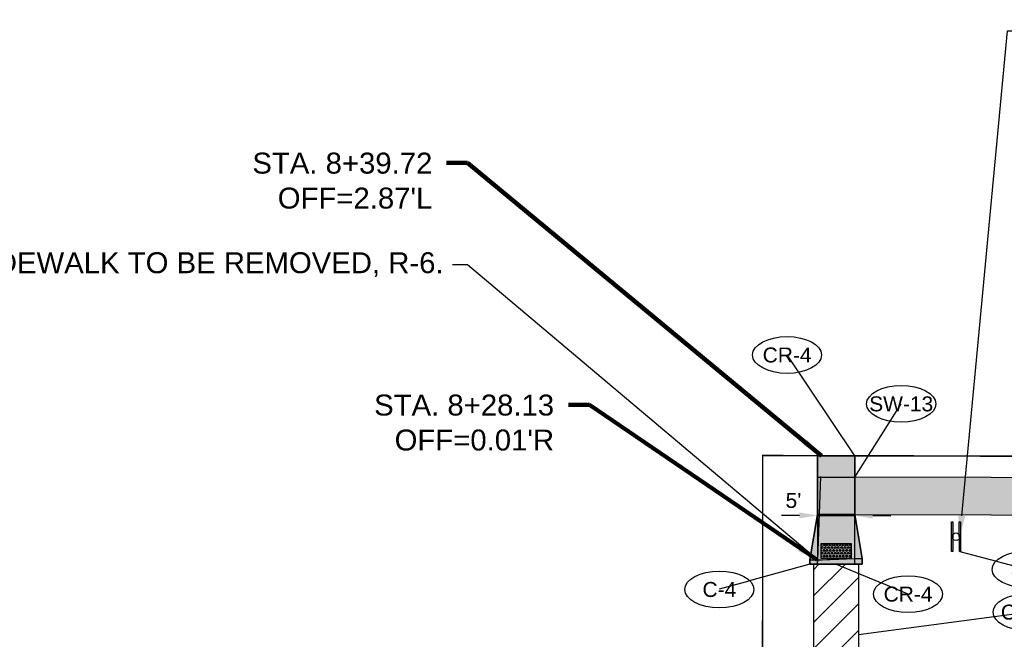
# Model space of a CAD drawing. Extents: x 193175 to 389459, y 288695 to 577709.
# Tile 14 of 30: x 194504 to 194635, y 288790 to 288872. Entities that reach past the tile are written whole.
import ezdxf
from ezdxf import colors
from ezdxf.entities.mleader import LeaderData, LeaderLine
from ezdxf.enums import TextEntityAlignment as Align
from ezdxf.math import Vec2, Vec3

# ---------------------------------------------------------------- set-up
doc = ezdxf.new("R2010")
doc.units = 0
doc.header["$MEASUREMENT"] = 0
doc.header["$PDSIZE"] = 5
doc.linetypes.add('c_p-bn-work-lim', pattern=[0.2, 0.1, -0.1])
doc.layers.add('0_Working', color=4, linetype='Continuous', plot=False)
for name, color, linetype in [('AN-Text-Notes-Balloon', 7, 'Continuous'), ('C_P-BN-Work-Lim', 2, 'c_p-bn-work-lim'), ('C_P-FE-Gen', 103, 'Continuous'), ('C_P-PM-Line-Cross', 52, 'Continuous'), ('C_P-PV-Curb-Back', 133, 'Continuous'), ('C_P-PV-Curb-Face', 255, 'Continuous'), ('C_P-PV-Walk-Conc', 254, 'Continuous'), ('C_P-PV-Walk-Hatch', 250, 'Continuous'), ('C_P-PV-Walk-Joint', 253, 'Continuous'), ('C_P-PV-Walk-Ramp', 253, 'Continuous'), ('C_P-PV-Walk-Text', 7, 'Continuous')]:
    doc.layers.add(name, color=color, linetype=linetype)
doc.styles.add('CT_P-Dim', font='arial.ttf')
doc.styles.add('CT_P-Symb', font='arial.ttf')
doc.styles.add('CT_P-Text', font='arial.ttf')
doc.styles.get("Standard").update_dxf_attribs({"font": 'simplex.shx'})
doc.dimstyles.new('CT_P-Dim-Eng_A', dxfattribs={"dimtxt": 0.1, "dimasz": 0.12, "dimexe": 0.035, "dimexo": 0.06, "dimgap": 0.035, "dimtad": 1, "dimdsep": 46, "dimtxsty": 'CT_P-Dim', "dimcen": 0, "dimclrd": 256, "dimclre": 256, "dimclrt": 256, "dimaunit": 1, "dimadec": 6, "dimazin": 0, "dimtfac": 0.75, "dimtix": 1, "dimtmove": 1, "dimatfit": 0, "dimfxl": 1, "dimtolj": 1, "dimtzin": 0, "dimlwd": -1, "dimlwe": -1, "dimarcsym": 0})

# ---------------------------------------------------------------- blocks, each defined once
blk = doc.blocks.new('A$C2012a6a0')
at = {"layer": 'C_P-PV-Walk-Ramp'}
h = blk.add_hatch(dxfattribs=at)
h.set_pattern_fill('HEX', color=256)
h.set_pattern_definition([(0, (-1733555.2264, -675794.68921), (0, 0.216506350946), [0.125, -0.25]), (120, (-1733555.2264, -675794.68921), (-0.1875, -0.108253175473), [0.125, -0.25]), (60, (-1733555.1014, -675794.68921), (-0.1875, 0.108253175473), [0.125, -0.25])])
h.paths.add_polyline_path([(0, 2), (2, 2), (2, -2), (0, -2)])
blk.add_lwpolyline([(0, 2), (2, 2), (2, -2), (0, -2)], close=True, dxfattribs=at)
blk = doc.blocks.new('C_P-AN-ML-Oval-L')
at = {"transparency": 16777216}
blk.add_wipeout([(0.1836, 0.0607), (0.1956, 0.0504), (0.2064, 0.0382), (0.2146, 0.0246), (0.219, 0.0124), (0.2206, -0.0009), (0.2188, -0.0153), (0.2135, -0.0288), (0.2054, -0.0414), (0.1955, -0.0524), (0.1837, -0.0626), (0.1708, -0.0716), (0.1395, -0.0876), (0.108, -0.0987), (0.075, -0.1065), (0.0382, -0.1116), (0.0006, -0.1133), (-0.0364, -0.1116), (-0.073, -0.1067), (-0.1051, -0.0992), (-0.1361, -0.0885), (-0.1509, -0.0819), (-0.1651, -0.0742), (-0.1784, -0.0656), (-0.1905, -0.0559), (-0.2025, -0.0435), (-0.212, -0.0292), (-0.2174, -0.0156), (-0.2194, -0.001), (-0.2174, 0.0135), (-0.2124, 0.0266), (-0.2055, 0.0377), (-0.1966, 0.0482), (-0.1842, 0.0593), (-0.1707, 0.0689), (-0.1553, 0.0777), (-0.1393, 0.0853), (-0.1059, 0.097), (-0.0697, 0.1053), (-0.0349, 0.1098), (0.0006, 0.1113), (0.0369, 0.1098), (0.0726, 0.105), (0.1075, 0.0969), (0.1399, 0.0855), (0.1704, 0.0698)], dxfattribs=at)
blk.add_ellipse((0.0006, -0.001), major_axis=(-0.2306, 0), ratio=0.532621, dxfattribs=at)
at = {"transparency": 16777216, "style": 'CT_P-Symb'}
blk.add_attdef('XX-X', text='', height=0.1, dxfattribs=at).set_placement((0.0006, -0.001), align=Align.MIDDLE)
blk = doc.blocks.new('_None')
blk = doc.blocks.new('*D358')
at = {"layer": 'C_P-PV-Walk-Text', "transparency": 16777216}
for p, q in [((194607.95, 288806.19), (194605.55, 288806.19)), ((194610.35, 288806.18), (194615.35, 288806.18)), ((194610.35, 288805.1), (194610.35, 288805.48)), ((194615.35, 288805.09), (194615.35, 288805.48)), ((194617.75, 288806.17), (194620.15, 288806.17))]:
    blk.add_line(p, q, dxfattribs=at)
for points in [[(194607.95, 288806.59), (194607.95, 288805.79), (194610.35, 288806.18)], [(194617.75, 288806.57), (194617.75, 288805.77), (194615.35, 288806.18)]]:
    blk.add_solid(points, dxfattribs=at)
at = {"layer": 'Defpoints', "color": 0, "transparency": 16777216}
for p in [(194610.35, 288806.3), (194615.35, 288806.29), (194615.35, 288806.18)]:
    blk.add_point(p, dxfattribs=at)
at = {"layer": 'C_P-PV-Walk-Text', "transparency": 16777216, "insert": (194607.16, 288808.17), "char_height": 2, "attachment_point": 5, "rotation": 359, "style": 'CT_P-Dim'}
blk.add_mtext("\\A1;5'", dxfattribs=at)
blk = doc.blocks.new('*U317')
at = {"layer": 'C_P-PV-Walk-Text', "color": 7, "linetype": 'Continuous', "lineweight": -3, "insert": (194575.22, 288818.57), "char_height": 2.8, "width": 23.9126, "attachment_point": 6, "style": 'CT_P-Text', "bg_fill": 3, "box_fill_scale": 1.178571, "bg_fill_color": 256, "bg_fill_true_color": 13158600, "bg_fill_transparency": 0}
blk.add_mtext("{\\C256;STA. 8+28.13\\POFF=0.01'R}", dxfattribs=at)
at = {"layer": 'C_P-PV-Walk-Text', "color": 7, "linetype": 'Continuous', "lineweight": -3}
blk.add_leader([(194610.35, 288800.24), (194579.92, 288820.97), (194577.12, 288820.97)], dimstyle='CT_P-Dim-Eng_A', override={"dimscale": 1, "dimasz": 2.8, "dimclrd": 256, "dimlwd": 65535}, dxfattribs=at)
blk = doc.blocks.new('*U318')
at = {"layer": 'C_P-PV-Walk-Text', "color": 7, "linetype": 'Continuous', "lineweight": -3, "insert": (194558.97, 288850.88), "char_height": 2.8, "width": 23.8837, "attachment_point": 6, "style": 'CT_P-Text', "bg_fill": 3, "box_fill_scale": 1.178571, "bg_fill_color": 256, "bg_fill_true_color": 13158600, "bg_fill_transparency": 0}
blk.add_mtext("{\\C256;STA. 8+39.72\\POFF=2.87'L}", dxfattribs=at)
at = {"layer": 'C_P-PV-Walk-Text', "color": 7, "linetype": 'Continuous', "lineweight": -3}
blk.add_leader([(194610.89, 288814.16), (194563.67, 288853.29), (194560.87, 288853.29)], dimstyle='CT_P-Dim-Eng_A', override={"dimscale": 1, "dimasz": 2.8, "dimclrd": 256, "dimlwd": 65535}, dxfattribs=at)

msp = doc.modelspace()

# ---------------------------------------------------------------- hatches: boundary and pattern name
at = {"layer": 'C_P-FE-Gen'}
h = msp.add_hatch(color=256, dxfattribs=at)
h.dxf.hatch_style = 1
h.paths.add_polyline_path([(194628.427, 288801.359), (194628.277, 288801.359), (194628.274, 288805.319), (194628.424, 288805.319)])
h = msp.add_hatch(color=256, dxfattribs=at)
h.dxf.hatch_style = 1
h.paths.add_polyline_path([(194629.301, 288805.32), (194629.451, 288805.32), (194629.455, 288801.36), (194629.305, 288801.36)])
h = msp.add_hatch(color=256, dxfattribs=at)
h.dxf.hatch_style = 1
edge = h.paths.add_edge_path()
edge.add_ellipse((194628.864, 288803.34), major_axis=(0.363, -0.363), ratio=1, start_angle=-44.9492, end_angle=315.0508)
h = msp.add_hatch(color=256, dxfattribs=at)
h.dxf.hatch_style = 1
edge = h.paths.add_edge_path()
edge.add_ellipse((194628.864, 288803.34), major_axis=(-0.363, 0.363), ratio=1, start_angle=-44.9492, end_angle=315.0508)
at = {"layer": 'C_P-PM-Line-Cross'}
h = msp.add_hatch(dxfattribs=at)
h.set_pattern_fill('ANSI31', color=256, angle=-180.04401)
h.set_pattern_definition([(224.9559862, (390415.0757, 577418.158), (1.76640846, -1.769124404), [])])
h.paths.add_polyline_path([(194615.851, 288799.666), (194615.842, 288775.568), (194609.827, 288775.566), (194609.867, 288799.665)])
at = {"layer": 'C_P-PV-Walk-Hatch', "transparency": 33554623}
h = msp.add_hatch(color=256, dxfattribs=at)
h.dxf.hatch_style = 1
h.paths.add_polyline_path([(194609.353, 288799.665), (194609.353, 288800.237), (194610.351, 288806.297), (194610.351, 288814.165), (194615.351, 288814.153), (194615.353, 288806.292), (194616.353, 288800.414), (194616.353, 288799.666)])
at = {"layer": 'C_P-PV-Walk-Hatch', "transparency": 33554559}
h = msp.add_hatch(color=256, dxfattribs=at)
h.dxf.hatch_style = 1
h.paths.add_polyline_path([(194615.352, 288806.297), (194906.298, 288805.581), (195214.205, 288806.079), (195332.143, 288805.68), (195578.045, 288806.142), (195597.613, 288806.105), (195671.47, 288805.91), (195671.483, 288810.913), (195597.626, 288811.105), (195578.047, 288811.142), (195332.138, 288810.68), (195214.205, 288811.079), (194906.304, 288810.581), (194615.351, 288811.297)])

# ---------------------------------------------------------------- linework, layer by layer
at = {"layer": '0_Working', "elevation": 1110.836, "flags": 128}
msp.add_lwpolyline([(194610.351, 288814.165), (194610.353, 288800.24), (194615.353, 288800.422), (194615.353, 288814.153)], close=True, dxfattribs=at)
msp.add_lwpolyline([(194610.351, 288806.297), (194609.353, 288800.237), (194609.353, 288799.665), (194616.353, 288799.665), (194616.353, 288800.414), (194615.353, 288806.297)], dxfattribs=at)
at = {"layer": 'C_P-BN-Work-Lim', "color": 7, "const_width": 0.2, "flags": 128}
msp.add_lwpolyline([(194622.189, 288787.33), (194631.171, 288787.251), (194677.804, 288787.356), (194720.698, 288787.087), (194765.017, 288787.172), (194811.787, 288787.364), (194858.319, 288787.382), (194906.011, 288787.193), (194950.224, 288787.231), (194998.847, 288787.165), (195044.751, 288787.168), (195084.672, 288787.148), (195129.709, 288787.037), (195174.975, 288786.876), (195219.015, 288786.975), (195258.534, 288786.796), (195304.582, 288787.178), (195354.047, 288786.598), (195400.591, 288787.231), (195451.245, 288786.678), (195496.301, 288786.517), (195540.89, 288786.337), (195590.267, 288786.241), (195635.676, 288786.538), (195683.127, 288786.255), (195692.253, 288786.339), (195692.019, 288811.652), (195672.656, 288811.41), (195597.627, 288811.605), (195537.612, 288811.758), (195472.585, 288811.933), (195412.57, 288812.087), (195342.543, 288812.262), (195277.516, 288812.436), (195217.501, 288812.59), (195152.484, 288812.754), (195082.457, 288812.939), (195017.43, 288813.104), (194957.415, 288813.268), (194892.389, 288813.432), (194829.373, 288813.596), (194759.345, 288813.781), (194694.329, 288813.945), (194643.772, 288814.08), (194603.062, 288814.184), (194603.039, 288787.499), (194213.805, 288787.644), (193817.153, 288787.833), (193817.327, 288764.04), (193975.26, 288765.115), (194035.317, 288765.56), (194095.334, 288765.496), (194155.349, 288765.332), (194212.364, 288765.189), (194272.389, 288765.035), (194332.404, 288764.881), (194392.419, 288764.727), (194452.445, 288764.573), (194512.46, 288764.409), (194572.485, 288764.254), (194622.128, 288764.125)], close=True, dxfattribs=at)
at = {"layer": 'C_P-FE-Gen'}
for p, q in [((194628.277, 288801.359), (194628.274, 288805.319)), ((194628.274, 288805.319), (194628.424, 288805.319)), ((194628.424, 288805.319), (194628.427, 288801.359)), ((194629.301, 288805.32), (194629.451, 288805.32)), ((194629.305, 288801.36), (194629.301, 288805.32)), ((194629.451, 288805.32), (194629.455, 288801.36)), ((194628.427, 288801.359), (194628.277, 288801.359)), ((194629.455, 288801.36), (194629.305, 288801.36))]:
    msp.add_line(p, q, dxfattribs=at)
for major_axis in [(0.363, -0.363), (-0.363, 0.363)]:
    msp.add_ellipse((194628.864, 288803.34), major_axis=major_axis, ratio=1, start_param=-0.7845116, end_param=5.4986737, dxfattribs=at)
at = {"layer": 'C_P-PM-Line-Cross', "elevation": 1110.836, "flags": 128}
msp.add_lwpolyline([(194615.851, 288799.666), (194615.842, 288775.568), (194609.827, 288775.566), (194609.867, 288799.665)], close=True, dxfattribs=at)
at = {"layer": 'C_P-PV-Curb-Back', "elevation": 1110.836, "flags": 128}
for points in [[(194610.351, 288806.297), (194610.353, 288800.24), (194610.985, 288800.242), (194615.353, 288800.422), (194615.352, 288806.297)], [(194609.353, 288800.237), (194610.353, 288800.24), (194610.346, 288799.665)], [(194615.353, 288799.666), (194615.353, 288800.422), (194616.353, 288800.414)]]:
    msp.add_lwpolyline(points, dxfattribs=at)
at = {"layer": 'C_P-PV-Curb-Face', "elevation": 1110.836, "flags": 128}
for points in [[(194616.353, 288799.666), (194609.353, 288799.665), (194609.353, 288800.237), (194610.351, 288806.297)], [(194616.353, 288799.666), (194616.353, 288800.414), (194615.352, 288806.297)]]:
    msp.add_lwpolyline(points, dxfattribs=at)
at = {"layer": 'C_P-PV-Walk-Conc', "elevation": 1110.836, "flags": 128}
msp.add_lwpolyline([(194609.353, 288799.665), (194609.353, 288800.237), (194610.351, 288806.297), (194610.351, 288814.165), (194615.351, 288814.153), (194615.353, 288806.292), (194616.353, 288800.414), (194616.353, 288799.666)], close=True, dxfattribs=at)
at = {"layer": 'C_P-PV-Walk-Conc', "flags": 128}
msp.add_lwpolyline([(194615.352, 288806.297), (194906.298, 288805.581), (195214.205, 288806.079), (195332.143, 288805.68), (195578.045, 288806.142), (195597.613, 288806.105), (195671.47, 288805.91), (195671.483, 288810.913), (195597.626, 288811.105), (195578.047, 288811.142), (195332.138, 288810.68), (195214.205, 288811.079), (194906.304, 288810.581), (194615.351, 288811.297)], close=True, dxfattribs=at)
at = {"layer": 'C_P-PV-Walk-Joint', "flags": 128}
msp.add_lwpolyline([(194610.351, 288811.297), (194615.351, 288811.285), (194615.353, 288806.292)], dxfattribs=at)

# ---------------------------------------------------------------- block references
at = {"layer": 'C_P-PV-Walk-Ramp', "rotation": 90.02473305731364}
msp.add_blockref('A$C2012a6a0', (194612.853, 288800.424), dxfattribs=at)

# ---------------------------------------------------------------- dimensions: what is measured, and where the dimension line sits
at = {"layer": 'C_P-PV-Walk-Text'}
dim = msp.add_linear_dim(base=(194615.353, 288806.176), p1=(194610.352, 288806.3), p2=(194615.353, 288806.292), angle=359.90739, dimstyle='CT_P-Dim-Eng_A', override={"dimpost": "'", "dimtmove": 2}, dxfattribs=at)
dim.commit()
dim.dimension.update_dxf_attribs({"geometry": '*D358', "text_midpoint": (194607.158, 288808.169), "dimtype": 161, "text_rotation": 359})

# ---------------------------------------------------------------- leaders
at = {"layer": 'AN-Text-Notes-Balloon'}
ml = msp.add_multileader_block('Standard', dxfattribs=at)
ml.set_content('C_P-AN-ML-Oval-L', color=256, scale=20)
ml.set_attribute('XX-X', 'SW-13', width=0)
ml.set_leader_properties(color=256, linetype='ByLayer', lineweight=-1)
ml.set_arrow_properties(name='NONE')
ml.build(insert=Vec2(0, 0))
ml.multileader.update_dxf_attribs({"has_dogleg": 0, "text_right_attachment_type": 3, "dogleg_length": 0.06, "arrow_head_size": 2.4, "scale": 20, "block_connection_type": 1})
ctx = ml.context
ctx.base_point, ctx.scale, ctx.char_height, ctx.arrow_head_size, ctx.landing_gap_size, ctx.plane_origin = Vec3(194621.53, 288821.105), 20, 1.6, 2.4, 0.5, Vec3(194594.69, 288808.573)
ctx.right_attachment, ctx.attachment_type = 3, 1
notes = []
notes.append((ctx, [(0, (1, 1, 0), (194620.33, 288821.105), (1, 0), 1.2, [(0, [(194615.351, 288811.285)], 0, [])])]))
ctx.block.insert = Vec3(194621.53, 288821.105)
ml = msp.add_multileader_block('Standard', dxfattribs=at)
ml.set_content('C_P-AN-ML-Oval-L', color=256, scale=20)
ml.set_attribute('XX-X', 'S-3', width=0)
ml.set_leader_properties(color=256, linetype='ByLayer', lineweight=-1)
ml.set_arrow_properties(name='NONE')
ml.build(insert=Vec2(0, 0))
ml.multileader.update_dxf_attribs({"has_dogleg": 0, "text_right_attachment_type": 3, "dogleg_length": 0.06, "arrow_head_size": 2.4, "scale": 20, "block_connection_type": 1})
ctx = ml.context
ctx.base_point, ctx.scale, ctx.char_height, ctx.arrow_head_size, ctx.landing_gap_size, ctx.plane_origin = Vec3(194638.299, 288798.997), 20, 1.6, 2.4, 0.5, Vec3(194634.289, 288792.742)
ctx.right_attachment, ctx.attachment_type = 3, 1
notes.append((ctx, [(0, (1, 1, 0), (194637.099, 288798.997), (1, 0), 1.2, [(0, [(194629.38, 288801.36)], 0, [])])]))
ctx.block.insert = Vec3(194638.299, 288798.997)
ml = msp.add_multileader_block('Standard', dxfattribs=at)
ml.set_content('C_P-AN-ML-Oval-L', color=256, scale=20)
ml.set_attribute('XX-X', 'CR-4', width=0)
ml.set_leader_properties(color=256, linetype='ByLayer', lineweight=-1)
ml.set_arrow_properties(name='NONE')
ml.build(insert=Vec2(0, 0))
ml.multileader.update_dxf_attribs({"has_dogleg": 0, "text_right_attachment_type": 3, "dogleg_length": 0.06, "arrow_head_size": 2.4, "scale": 20, "block_connection_type": 1})
ctx = ml.context
ctx.base_point, ctx.scale, ctx.char_height, ctx.arrow_head_size, ctx.landing_gap_size, ctx.plane_origin = Vec3(194622.448, 288795.699, 1110.836), 20, 1.6, 2.4, 0.5, Vec3(194621.593, 288805.027, 1110.836)
ctx.right_attachment, ctx.attachment_type = 3, 1
notes.append((ctx, [(0, (1, 1, 0), (194621.248, 288795.699, 1110.836), (1, 0), 1.2, [(0, [(194612.868, 288799.665, 1110.836)], 0, [])])]))
ctx.block.insert = Vec3(194622.448, 288795.699, 1110.836)
ml = msp.add_multileader_block('Standard', dxfattribs=at)
ml.set_content('C_P-AN-ML-Oval-L', color=256, scale=20)
ml.set_attribute('XX-X', 'CW-2', width=0)
ml.set_leader_properties(color=256, linetype='ByLayer', lineweight=-1)
ml.set_arrow_properties(name='NONE')
ml.build(insert=Vec2(0, 0))
ml.multileader.update_dxf_attribs({"has_dogleg": 0, "text_right_attachment_type": 3, "dogleg_length": 0.06, "arrow_head_size": 2.4, "scale": 20, "block_connection_type": 1})
ctx = ml.context
ctx.base_point, ctx.scale, ctx.char_height, ctx.arrow_head_size, ctx.landing_gap_size, ctx.plane_origin = Vec3(194638.401, 288793.294), 20, 1.6, 2.4, 0.5, Vec3(194602.252, 288802.312)
ctx.right_attachment, ctx.attachment_type = 3, 1
notes.append((ctx, [(0, (1, 1, 0), (194637.201, 288793.294), (1, 0), 1.2, [(0, [(194615.832, 288790.276)], 0, [])])]))
ctx.block.insert = Vec3(194638.401, 288793.294)
at = {"layer": 'C_P-PV-Walk-Text'}
ml = msp.add_multileader_mtext('Standard', dxfattribs=at)
ml.set_content('EX. SCHOOL SIGN TO BE REPLACED WITH SOLAR FLASHING SCHOOL CROSSING ASSEMBLY SIGN, S1-1 AND \\PW16-7P\\PSTA. 8+57.72\\POFF=7.91R', color=256, style='CT_P-Text')
ml.set_leader_properties(color=256)
ml.build(insert=Vec2(0, 0))
ml.multileader.update_dxf_attribs({"dogleg_length": 0.1, "arrow_head_size": 2.8, "scale": 20})
ctx = ml.context
ctx.base_point, ctx.scale, ctx.char_height, ctx.arrow_head_size, ctx.landing_gap_size, ctx.plane_origin = Vec3(194637.732, 288870.916), 20, 2.8, 2.8, 1.2, Vec3(194742.597, 288861.144)
notes.append((ctx, [(0, (1, 1, 0), (194635.732, 288870.916), (1, 0), 2, [(0, [(194629.364, 288803.34)], 0, [])])]))
ctx.mtext.insert, ctx.mtext.width, ctx.mtext.defined_height, ctx.mtext.flow_direction = Vec3(194638.932, 288872.339), 40.93168, 2.196, 5
ml = msp.add_multileader_mtext('Standard', dxfattribs=at)
ml.set_content('EX. 3" PVC PIPE TO BE TRENCHED THROUGH SIDEWALK, THEN RECONNECTED AFTER SIDEWALK,\\PD-5.', color=256, style='CT_P-Text')
ml.set_leader_properties(color=256)
ml.build(insert=Vec2(0, 0))
ml.multileader.update_dxf_attribs({"dogleg_length": 0.1, "arrow_head_size": 2.8, "scale": 20})
ctx = ml.context
ctx.base_point, ctx.scale, ctx.char_height, ctx.arrow_head_size, ctx.landing_gap_size, ctx.plane_origin = Vec3(195413.082, 288862.797), 20, 2.8, 2.8, 1.2, Vec3(195472.31, 288874.712)
ctx.text_align_type = 2
notes.append((ctx, [(1, (1, 1, 0), (195459.872, 288862.797), (-1, 0), 2, [(0, [(195453.703, 288810.909)], 0, [])])]))
ctx.mtext.insert, ctx.mtext.width, ctx.mtext.defined_height, ctx.mtext.alignment, ctx.mtext.flow_direction = Vec3(195456.672, 288864.221), 42.72705, 1.017, 3, 5
ml = msp.add_multileader_mtext('Standard', dxfattribs=at)
ml.set_content('EX. SIDEWALK TO BE REMOVED, R-6.', color=256, style='CT_P-Text')
ml.set_leader_properties(color=256)
ml.build(insert=Vec2(0, 0))
ml.multileader.update_dxf_attribs({"dogleg_length": 0.1, "arrow_head_size": 2.8, "scale": 20})
ctx = ml.context
ctx.base_point, ctx.scale, ctx.char_height, ctx.arrow_head_size, ctx.landing_gap_size, ctx.plane_origin = Vec3(194519.358, 288839.657), 20, 2.8, 2.8, 1.2, Vec3(194741.816, 288850.734)
ctx.text_align_type = 2
notes.append((ctx, [(1, (1, 1, 0), (194563.669, 288839.657), (-1, 0), 2, [(1, [(194610.89, 288814.164), (194610.353, 288800.24)], 0, [])])]))
ctx.mtext.insert, ctx.mtext.width, ctx.mtext.defined_height, ctx.mtext.alignment, ctx.mtext.flow_direction = Vec3(194560.469, 288841.334), 43.65302, 0.549, 3, 5
ml = msp.add_multileader_mtext('Standard', dxfattribs=at)
ml.set_content('PR. SAWCUT AT ALL DRIVEWAYS\\P(TYP.)', color=256, style='CT_P-Text')
ml.set_leader_properties(color=256)
ml.build(insert=Vec2(0, 0))
ml.multileader.update_dxf_attribs({"dogleg_length": 0.1, "arrow_head_size": 2.8, "scale": 20})
ctx = ml.context
ctx.base_point, ctx.scale, ctx.char_height, ctx.arrow_head_size, ctx.landing_gap_size, ctx.plane_origin = Vec3(194956.451, 288836.172, 5.235), 20, 2.8, 2.8, 1.2, Vec3(195033.8, 288841.554, 5.235)
ctx.text_align_type = 2
notes.append((ctx, [(1, (1, 1, 0), (194992.167, 288836.172, 5.235), (-1, 0), 2, [(0, [(195004.261, 288810.739, 5.235)], 0, [])])]))
ctx.mtext.insert, ctx.mtext.width, ctx.mtext.defined_height, ctx.mtext.alignment, ctx.mtext.flow_direction = Vec3(194988.967, 288837.983, 5.235), 31.54253, 1.017, 3, 5
ml = msp.add_multileader_mtext('Standard', dxfattribs=at)
ml.set_content("10' SIDEWALK TRANSITION FROM 5' TO 4' BETWEEN STA 2+66.90' AND 3+09.50'", color=256, style='CT_P-Text')
ml.set_leader_properties(color=256)
ml.build(insert=Vec2(0, 0))
ml.multileader.update_dxf_attribs({"text_right_attachment_type": 3, "dogleg_length": 0.1, "arrow_head_size": 2.8, "scale": 20})
ctx = ml.context
ctx.base_point, ctx.scale, ctx.char_height, ctx.arrow_head_size, ctx.landing_gap_size, ctx.plane_origin = Vec3(194118.907, 288795.62), 20, 2.8, 2.8, 1.2, Vec3(194197.657, 288806.169)
ctx.right_attachment = 3
notes.append((ctx, [(0, (1, 1, 0), (194116.907, 288795.62), (1, 0), 2, [(1, [(194084.041, 288771.507), (194126.712, 288771.41)], 0, [])])]))
ctx.mtext.insert, ctx.mtext.width, ctx.mtext.defined_height, ctx.mtext.flow_direction = Vec3(194120.107, 288797.045), 78.15679, 1.017, 5
for ctx, leaders in notes:
    for number, flags, end, landing, length, lines in leaders:
        leader = LeaderData()
        leader.index, (leader.has_last_leader_line, leader.has_dogleg_vector, leader.attachment_direction) = number, flags
        leader.last_leader_point, leader.dogleg_vector, leader.dogleg_length = Vec3(end), Vec3(landing), length
        for number, points, colour, breaks in lines:
            line = LeaderLine()
            line.index, line.vertices, line.color, line.breaks = number, Vec3.list(points), colors.encode_raw_color(colour), breaks
            leader.lines.append(line)
        ctx.leaders.append(leader)

# ---------------------------------------------------------------- next in the draw order: block references
at = {"layer": 'C_P-PV-Walk-Text', "color": 7, "linetype": 'Continuous', "lineweight": -3}
msp.add_blockref('*U317', (0, 0), dxfattribs=at)

# ---------------------------------------------------------------- next in the draw order: hatches: boundary and pattern name
at = {"layer": 'C_P-PV-Walk-Joint'}
h = msp.add_hatch(dxfattribs=at)
h.set_pattern_fill('GRATE', color=256, scale=3)
h.paths.add_polyline_path([(194360.535, 288765.807), (194360.535, 288770.807), (194361.035, 288770.807), (194361.035, 288765.807)])
h.paths.add_polyline_path([(194336.594, 288765.869), (194337.094, 288765.869), (194337.094, 288770.869), (194336.594, 288770.869)])
h.paths.add_polyline_path([(194581.048, 288770.231), (194581.548, 288770.231), (194581.548, 288765.231), (194581.048, 288765.231)])
h.paths.add_polyline_path([(195453.453, 288805.908), (195453.953, 288805.909), (195453.953, 288810.909), (195453.453, 288810.909)])
h.paths.add_polyline_path([(195405.329, 288805.818), (195405.839, 288805.819), (195404.845, 288810.817), (195404.335, 288810.817)])
edge = h.paths.add_edge_path(flags=17)
edge.add_line((195405.329, 288805.818), (195405.839, 288805.819))
edge.add_line((195405.839, 288805.819), (195404.845, 288810.817))

# ---------------------------------------------------------------- next in the draw order: linework, layer by layer
at = {"layer": '0_Working', "flags": 128}
msp.add_lwpolyline([(194615.352, 288806.297), (194610.349, 288806.3)], dxfattribs=at)

# ---------------------------------------------------------------- next in the draw order: block references
at = {"layer": 'C_P-PV-Walk-Text', "color": 7, "linetype": 'Continuous', "lineweight": -3}
msp.add_blockref('*U318', (0, 0), dxfattribs=at)

# ---------------------------------------------------------------- next in the draw order: leaders
at = {"layer": 'AN-Text-Notes-Balloon'}
ml = msp.add_multileader_block('Standard', dxfattribs=at)
ml.set_content('C_P-AN-ML-Oval-L', color=256, scale=20)
ml.set_attribute('XX-X', 'C-4', width=0)
ml.set_leader_properties(color=256, linetype='ByLayer', lineweight=-1)
ml.set_arrow_properties(name='NONE')
ml.build(insert=Vec2(0, 0))
ml.multileader.update_dxf_attribs({"has_dogleg": 0, "text_right_attachment_type": 3, "dogleg_length": 0.06, "arrow_head_size": 2.4, "scale": 20, "block_connection_type": 1})
ctx = ml.context
ctx.base_point, ctx.scale, ctx.char_height, ctx.arrow_head_size, ctx.landing_gap_size, ctx.plane_origin = Vec3(194597.262, 288796.316), 20, 1.6, 2.4, 0.5, Vec3(194602.774, 288780.095)
ctx.right_attachment, ctx.attachment_type = 3, 1
notes = []
notes.append((ctx, [(1, (1, 1, 0), (194598.462, 288796.316), (-1, 0), 1.2, [(0, [(194609.353, 288799.665)], 0, [])])]))
ctx.block.insert = Vec3(194597.262, 288796.316)
for ctx, leaders in notes:
    for number, flags, end, landing, length, lines in leaders:
        leader = LeaderData()
        leader.index, (leader.has_last_leader_line, leader.has_dogleg_vector, leader.attachment_direction) = number, flags
        leader.last_leader_point, leader.dogleg_vector, leader.dogleg_length = Vec3(end), Vec3(landing), length
        for number, points, colour, breaks in lines:
            line = LeaderLine()
            line.index, line.vertices, line.color, line.breaks = number, Vec3.list(points), colors.encode_raw_color(colour), breaks
            leader.lines.append(line)
        ctx.leaders.append(leader)

# ---------------------------------------------------------------- next in the draw order: leaders
ml = msp.add_multileader_block('Standard', dxfattribs=at)
ml.set_content('C_P-AN-ML-Oval-L', color=256, scale=20)
ml.set_attribute('XX-X', 'CR-4', width=0)
ml.set_leader_properties(color=256, linetype='ByLayer', lineweight=-1)
ml.set_arrow_properties(name='NONE')
ml.build(insert=Vec2(0, 0))
ml.multileader.update_dxf_attribs({"has_dogleg": 0, "text_right_attachment_type": 3, "dogleg_length": 0.06, "arrow_head_size": 2.4, "scale": 20, "block_connection_type": 1})
ctx = ml.context
ctx.base_point, ctx.scale, ctx.char_height, ctx.arrow_head_size, ctx.landing_gap_size, ctx.plane_origin = Vec3(194606.304, 288827.631), 20, 1.6, 2.4, 0.5, Vec3(194588.628, 288815.489)
ctx.right_attachment, ctx.attachment_type = 3, 1
notes = []
notes.append((ctx, [(1, (1, 1, 0), (194607.504, 288827.631), (-1, 0), 1.2, [(0, [(194615.351, 288814.153)], 0, [])])]))
ctx.block.insert = Vec3(194606.304, 288827.631)
for ctx, leaders in notes:
    for number, flags, end, landing, length, lines in leaders:
        leader = LeaderData()
        leader.index, (leader.has_last_leader_line, leader.has_dogleg_vector, leader.attachment_direction) = number, flags
        leader.last_leader_point, leader.dogleg_vector, leader.dogleg_length = Vec3(end), Vec3(landing), length
        for number, points, colour, breaks in lines:
            line = LeaderLine()
            line.index, line.vertices, line.color, line.breaks = number, Vec3.list(points), colors.encode_raw_color(colour), breaks
            leader.lines.append(line)
        ctx.leaders.append(leader)

doc.saveas('drawing.dxf')
